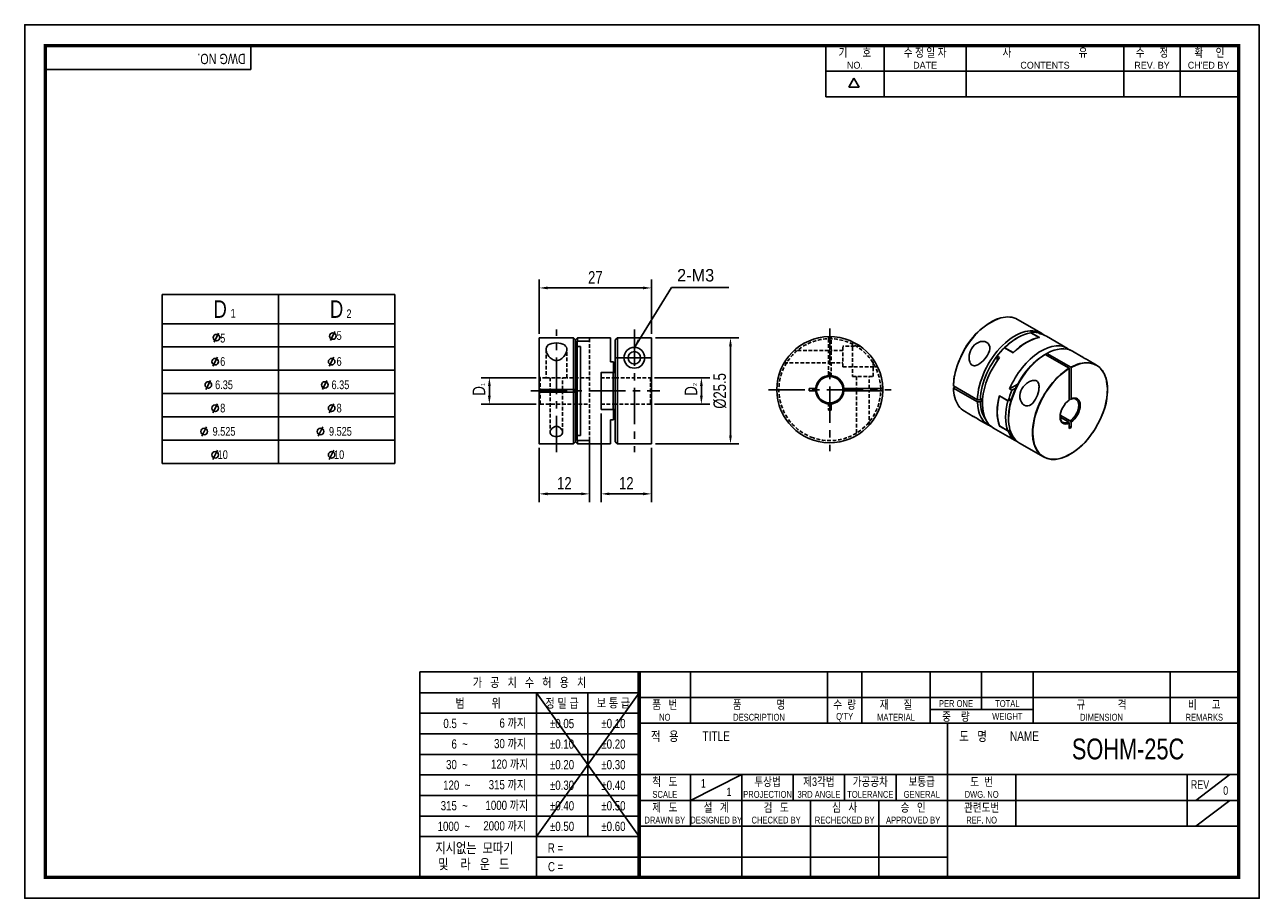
# Model space of a CAD drawing. Header units: millimetres. Extents: x 0 to 297, y 0 to 210.
import ezdxf
from ezdxf.enums import TextEntityAlignment as Align

# ---------------------------------------------------------------- set-up
doc = ezdxf.new("R2010")
doc.units = ezdxf.units.MM
doc.header["$LTSCALE"] = 7
for name, pattern in [('CENTER', [2, 1.25, -0.25, 0.25, -0.25]), ('CENTER2', [1.125, 0.75, -0.125, 0.125, -0.125]), ('DASHED', [0.75, 0.5, -0.25]), ('HIDDEN', [0.375, 0.25, -0.125]), ('HIDDEN2', [0.1875, 0.125, -0.0625]), ('PHANTOM2', [1.25, 0.625, -0.125, 0.125, -0.125, 0.125, -0.125])]:
    doc.linetypes.add(name, pattern=pattern)
doc.layers.get('0').update_dxf_attribs({"linetype": 'CONTINUOUS'})
doc.layers.get('Defpoints').update_dxf_attribs({"linetype": 'CONTINUOUS'})
for name, color, linetype in [('BM', 2, 'CONTINUOUS'), ('C', 1, 'CENTER2'), ('CT', 1, 'CENTER'), ('D', 7, 'CONTINUOUS'), ('DIM', 7, 'CONTINUOUS'), ('H', 3, 'HIDDEN'), ('HD', 4, 'DASHED'), ('P', 4, 'PHANTOM2')]:
    doc.layers.add(name, color=color, linetype=linetype)
doc.styles.get("Standard").update_dxf_attribs({"font": 'Gulim.ttf', "width": 0.8, "height": 3})
doc.dimstyles.new('LIM', dxfattribs={"dimtxt": 2, "dimasz": 2, "dimexe": 2, "dimexo": 1, "dimgap": 1, "dimtad": 1, "dimdec": 3, "dimzin": 9, "dimdsep": 46, "dimtxsty": 'Standard', "dimcen": 3, "dimclrd": 1, "dimclre": 1, "dimadec": 0, "dimazin": 0, "dimtfac": 1, "dimtdec": 3, "dimtmove": 0, "dimatfit": 3, "dimfxl": 0, "dimtolj": 1, "dimtzin": 0, "dimarcsym": 0})

# ---------------------------------------------------------------- blocks, each defined once
blk = doc.blocks.new('*D43')
at = {"layer": 'Defpoints', "color": 0}
for p in [(150.78, 146.72), (123.78, 134.67), (150.78, 134.67)]:
    blk.add_point(p, dxfattribs=at)
at = {"layer": 'DIM', "color": 1, "lineweight": -2}
for p, q in [((123.78, 135.67), (123.78, 148.72)), ((150.78, 135.67), (150.78, 148.72)), ((125.78, 146.72), (148.78, 146.72))]:
    blk.add_line(p, q, dxfattribs=at)
at = {"layer": 'DIM', "color": 1}
for points in [[(125.78, 147.05), (125.78, 146.39), (123.78, 146.72)], [(148.78, 147.05), (148.78, 146.39), (150.78, 146.72)]]:
    blk.add_solid(points, dxfattribs=at)
at = {"layer": 'DIM', "color": 0, "insert": (137.28, 149.26), "char_height": 3, "attachment_point": 5}
blk.add_mtext('\\A1;27', dxfattribs=at)
blk = doc.blocks.new('*D44')
at = {"layer": 'Defpoints', "color": 0}
for p in [(138.68, 117.52), (150.78, 109.27), (150.78, 97.22)]:
    blk.add_point(p, dxfattribs=at)
at = {"layer": 'DIM', "color": 1, "lineweight": -2}
for p, q in [((138.68, 116.52), (138.68, 95.22)), ((150.78, 108.27), (150.78, 95.22)), ((140.68, 97.22), (148.78, 97.22))]:
    blk.add_line(p, q, dxfattribs=at)
at = {"layer": 'DIM', "color": 1}
for points in [[(140.68, 97.56), (140.68, 96.89), (138.68, 97.22)], [(148.78, 97.56), (148.78, 96.89), (150.78, 97.22)]]:
    blk.add_solid(points, dxfattribs=at)
at = {"layer": 'DIM', "color": 0, "insert": (144.73, 99.77), "char_height": 3, "attachment_point": 5}
blk.add_mtext('\\A1;12', dxfattribs=at)
blk = doc.blocks.new('*D45')
at = {"layer": 'Defpoints', "color": 0}
for p in [(135.88, 110.03), (123.78, 109.27), (135.88, 97.22)]:
    blk.add_point(p, dxfattribs=at)
at = {"layer": 'DIM', "color": 1, "lineweight": -2}
for p, q in [((123.78, 108.27), (123.78, 95.22)), ((135.88, 109.03), (135.88, 95.22)), ((125.78, 97.22), (133.88, 97.22))]:
    blk.add_line(p, q, dxfattribs=at)
at = {"layer": 'DIM', "color": 1}
for points in [[(125.78, 97.56), (125.78, 96.89), (123.78, 97.22)], [(133.88, 97.56), (133.88, 96.89), (135.88, 97.22)]]:
    blk.add_solid(points, dxfattribs=at)
at = {"layer": 'DIM', "color": 0, "insert": (129.83, 99.77), "char_height": 3, "attachment_point": 5}
blk.add_mtext('\\A1;12', dxfattribs=at)
blk = doc.blocks.new('*D46')
at = {"layer": 'Defpoints', "color": 0}
for p in [(111.78, 125.15), (124.03, 125.15), (124.03, 118.81)]:
    blk.add_point(p, dxfattribs=at)
at = {"layer": 'DIM', "color": 1, "lineweight": -2}
for p, q in [((123.03, 125.15), (109.78, 125.15)), ((111.78, 120.81), (111.78, 123.15)), ((123.03, 118.81), (109.78, 118.81))]:
    blk.add_line(p, q, dxfattribs=at)
at = {"layer": 'DIM', "color": 1}
for points in [[(111.45, 123.15), (112.12, 123.15), (111.78, 125.15)], [(111.45, 120.81), (112.12, 120.81), (111.78, 118.81)]]:
    blk.add_solid(points, dxfattribs=at)
at = {"layer": 'DIM', "color": 0, "insert": (109.28, 121.98), "char_height": 3, "attachment_point": 5, "rotation": 90}
blk.add_mtext('\\A1;D', dxfattribs=at)
blk = doc.blocks.new('*D47')
at = {"layer": 'Defpoints', "color": 0}
for p in [(150.73, 134.72), (150.73, 109.22), (169.78, 109.22)]:
    blk.add_point(p, dxfattribs=at)
at = {"layer": 'DIM', "color": 1, "lineweight": -2}
for p, q in [((151.73, 134.72), (171.78, 134.72)), ((169.78, 132.72), (169.78, 111.22)), ((151.73, 109.22), (171.78, 109.22))]:
    blk.add_line(p, q, dxfattribs=at)
at = {"layer": 'DIM', "color": 1}
for points in [[(169.45, 132.72), (170.12, 132.72), (169.78, 134.72)], [(169.45, 111.22), (170.12, 111.22), (169.78, 109.22)]]:
    blk.add_solid(points, dxfattribs=at)
at = {"layer": 'DIM', "color": 0, "insert": (167.24, 121.97), "char_height": 3, "attachment_point": 5, "rotation": 90}
blk.add_mtext('\\A1;%%C25.5', dxfattribs=at)
blk = doc.blocks.new('*D48')
at = {"layer": 'Defpoints', "color": 0}
for p in [(150.53, 125.14), (150.53, 118.81), (162.78, 118.81)]:
    blk.add_point(p, dxfattribs=at)
at = {"layer": 'DIM', "color": 1, "lineweight": -2}
for p, q in [((151.53, 125.14), (164.78, 125.14)), ((162.78, 123.14), (162.78, 120.81)), ((151.53, 118.81), (164.78, 118.81))]:
    blk.add_line(p, q, dxfattribs=at)
at = {"layer": 'DIM', "color": 1}
for points in [[(162.45, 123.14), (163.12, 123.14), (162.78, 125.14)], [(162.45, 120.81), (163.12, 120.81), (162.78, 118.81)]]:
    blk.add_solid(points, dxfattribs=at)
at = {"layer": 'DIM', "color": 0, "insert": (160.28, 121.97), "char_height": 3, "attachment_point": 5, "rotation": 90}
blk.add_mtext('\\A1;D', dxfattribs=at)

msp = doc.modelspace()

# ---------------------------------------------------------------- linework, layer by layer
for p, q in [((54.437, 199.2323), (54.437, 205)), ((192.7139, 192.6407), (192.7139, 205)), ((206.7211, 192.6407), (206.7211, 205)), ((226.4959, 192.6407), (226.4959, 205)), ((264.3976, 192.6407), (264.3976, 205)), ((277.9928, 192.6407), (277.9928, 205)), ((54.437, 199.2323), (5, 199.2323)), ((192.7139, 198.8204), (291.588, 198.8204)), ((198.2565, 194.9765), (199.4924, 197.1172)), ((200.7283, 194.9765), (199.4924, 197.1172)), ((200.7283, 194.9765), (198.2565, 194.9765)), ((192.7139, 192.6407), (291.588, 192.6407)), ((33.0321, 145.131), (33.0321, 104.531)), ((33.0321, 145.131), (89.0321, 145.131)), ((89.0321, 145.131), (89.0321, 104.531)), ((46.6418, 135.8796), (45.5596, 133.6943)), ((74.6335, 136.2663), (73.5513, 134.081)), ((46.3615, 130.1022), (45.2793, 127.9169)), ((74.3615, 130.1022), (73.2793, 127.9169)), ((44.6967, 124.5022), (43.6145, 122.3169)), ((72.6967, 124.5022), (71.6145, 122.3169)), ((46.3615, 118.9022), (45.2793, 116.7169)), ((74.3615, 118.9022), (73.2793, 116.7169)), ((43.6984, 113.3022), (42.6162, 111.1169)), ((71.6984, 113.3022), (70.6162, 111.1169)), ((46.3615, 107.7022), (45.2793, 105.5169)), ((74.3615, 107.7022), (73.2793, 105.5169)), ((33.0321, 104.531), (89.0321, 104.531)), ((95.0758, 54.437), (95.0758, 5)), ((147.8086, 54.437), (95.0758, 54.437)), ((292, 54.437), (147.8086, 54.437)), ((147.8086, 54.437), (147.8086, 5)), ((160.1679, 54.437), (160.1679, 42.0778)), ((193.1259, 54.437), (193.1259, 42.0778)), ((201.3654, 54.437), (201.3654, 42.0778)), ((217.8444, 54.437), (217.8444, 42.0778)), ((230.2037, 54.437), (230.2037, 45.3736)), ((242.563, 54.437), (242.563, 42.0778)), ((275.521, 54.437), (275.521, 42.0778)), ((147.8086, 49.4295), (95.0758, 49.4295)), ((147.8086, 49.4295), (123.0901, 14.8235)), ((123.0901, 49.4295), (147.8086, 14.8235)), ((123.0901, 49.4295), (123.0901, 5)), ((135.4493, 49.4295), (135.4493, 14.8235)), ((147.8086, 48.2574), (292, 48.2574)), ((217.8444, 45.3736), (242.563, 45.3736)), ((147.8086, 44.4858), (95.0758, 44.4858)), ((147.8086, 42.0778), (292, 42.0778)), ((221.9642, 5), (221.9642, 42.0778)), ((147.8086, 39.5421), (95.0758, 39.5421)), ((147.8086, 34.5984), (95.0758, 34.5984)), ((147.8086, 29.7185), (292, 29.7185)), ((160.1679, 23.5389), (172.5271, 29.7185)), ((160.1679, 29.7185), (160.1679, 17.3593)), ((172.5271, 29.7185), (172.5271, 5)), ((184.8864, 29.7185), (184.8864, 23.5389)), ((197.2457, 29.7185), (197.2457, 23.5389)), ((209.6049, 29.7185), (209.6049, 23.5389)), ((238.4432, 29.7185), (238.4432, 17.3593)), ((279.6407, 29.7185), (279.6407, 17.3593)), ((281.7006, 23.5389), (289.9401, 29.7185)), ((147.8086, 29.6547), (95.0758, 29.6547)), ((147.8086, 24.711), (95.0758, 24.711)), ((147.8086, 23.5389), (221.9642, 23.5389)), ((189.0061, 23.5389), (189.0061, 5)), ((205.4852, 23.5389), (205.4852, 5)), ((221.9642, 23.5389), (292, 23.5389)), ((281.7006, 17.3593), (289.9401, 23.5389)), ((147.8086, 19.7673), (95.0758, 19.7673)), ((147.8086, 17.3593), (292, 17.3593)), ((147.8086, 14.8235), (95.0758, 14.8235)), ((147.8086, 9.8798), (123.0901, 9.8798)), ((147.8086, 9.8798), (221.9642, 9.8798))]:
    msp.add_line(p, q)
at = {"color": 4}
for p, q in [((61.0321, 145.131), (61.0321, 104.531)), ((33.0321, 138.131), (89.0321, 138.131))]:
    msp.add_line(p, q, dxfattribs=at)
at = {"color": 1}
for p, q in [((33.0321, 132.531), (89.0321, 132.531)), ((33.0321, 126.931), (89.0321, 126.931)), ((33.0321, 121.331), (89.0321, 121.331)), ((33.0321, 115.731), (89.0321, 115.731)), ((33.0321, 110.131), (89.0321, 110.131))]:
    msp.add_line(p, q, dxfattribs=at)
msp.add_lwpolyline([(297, 210), (0, 210), (0, 0), (297, 0)], close=True)
msp.add_lwpolyline([(292, 205, 0.8, 0.8, 0), (5, 205, 0.8, 0.8, 0), (5, 5, 0.8, 0.8, 0), (292, 5, 0.8, 0.8, 0)], format="xyseb", close=True)
at = {"const_width": 0.824}
msp.add_lwpolyline([(147.8086, 5), (147.8086, 54.437)], dxfattribs=at)
for centre in [(46.1232, 134.7756), (74.115, 135.1624), (45.8429, 128.9982), (73.8429, 128.9982), (44.1782, 123.3982), (72.1782, 123.3982), (45.8429, 117.7982), (73.8429, 117.7982), (43.1799, 112.1982), (71.1799, 112.1982), (45.8429, 106.5982), (73.8429, 106.5982)]:
    msp.add_circle(centre, 0.787)
at = {"layer": 'BM', "linetype": 'Continuous'}
for p, q in [((244.5798, 135.8302), (238.8169, 139.1575)), ((123.7827, 134.6747), (123.7827, 122.2747)), ((131.9827, 134.7247), (123.8327, 134.7247)), ((131.9827, 122.2747), (131.9827, 134.7247)), ((132.4827, 134.2247), (131.9827, 134.7247)), ((132.9827, 134.7247), (132.4827, 134.2247)), ((132.4827, 133.3878), (132.4827, 134.2247)), ((132.8827, 133.816), (132.4827, 133.3878)), ((132.8827, 133.9229), (132.8827, 132.6639)), ((132.8827, 133.9229), (135.8827, 133.9229)), ((135.8327, 134.7247), (132.9827, 134.7247)), ((132.9827, 133.935), (132.9827, 134.7247)), ((140.8827, 134.7247), (135.8827, 134.7247)), ((135.8827, 134.7247), (135.8827, 133.9229)), ((140.8827, 128.9247), (140.8827, 134.7247)), ((142.5827, 134.7212), (142.0827, 134.221)), ((142.0827, 126.4247), (142.0827, 134.221)), ((142.5827, 134.7212), (142.5827, 109.2247)), ((142.5827, 134.7212), (150.7327, 134.7212)), ((150.7827, 109.2747), (150.7827, 134.6711)), ((238.9119, 134.7905), (238.5583, 134.5864)), ((241.9878, 135.9934), (244.1091, 134.7686)), ((241.9878, 135.9934), (241.9878, 135.9417)), ((244.0507, 134.7856), (242.0354, 135.9491)), ((244.0634, 134.7835), (242.0447, 135.9491)), ((243.7556, 135.986), (244.3213, 135.6594)), ((250.873, 132.1968), (245.7819, 135.1362)), ((132.4827, 133.3878), (132.4827, 122.2747)), ((132.8827, 132.6639), (132.8827, 111.2854)), ((132.8827, 132.6639), (133.6827, 132.6639)), ((133.6827, 132.6639), (133.6827, 111.2854)), ((235.4829, 132.1333), (235.4117, 132.0864)), ((235.4117, 132.0687), (235.4117, 132.0864)), ((235.6946, 132.36), (237.8159, 131.1352)), ((235.7884, 132.3424), (237.8036, 131.1789)), ((245.488, 130.7459), (245.1344, 130.5417)), ((245.488, 130.7459), (251.2509, 127.4187)), ((245.5587, 130.7867), (245.9123, 130.9909)), ((245.5587, 130.7867), (245.5587, 130.7051)), ((245.9123, 130.9909), (251.6752, 127.6637)), ((254.2028, 130.2744), (252.0751, 131.5028)), ((141.6827, 128.9247), (140.8827, 128.9247)), ((141.6827, 126.4247), (141.6827, 128.9247)), ((233.9268, 130.3114), (234.4925, 129.9848)), ((233.9268, 130.3114), (233.9268, 129.1969)), ((257.838, 128.1756), (255.7079, 129.4054)), ((141.6827, 126.4247), (138.6827, 126.4247)), ((138.6827, 117.5247), (138.6827, 126.4247)), ((141.5827, 117.5574), (141.5827, 126.392)), ((141.6929, 126.4247), (142.0827, 126.4247)), ((142.0827, 117.5247), (142.0827, 126.4247)), ((251.2863, 127.3575), (251.2863, 119.7766)), ((251.7105, 120.0216), (251.7105, 127.6024)), ((123.7827, 122.2747), (123.8327, 122.2747)), ((123.7827, 122.2747), (123.7827, 121.6747)), ((131.9827, 122.2747), (123.8327, 122.2747)), ((131.9827, 122.2747), (132.4827, 122.2747)), ((132.4827, 121.6747), (132.4827, 122.2747)), ((190.262, 122.56), (188.7204, 122.56)), ((188.7204, 122.56), (188.7204, 121.96)), ((188.7204, 121.96), (190.262, 121.96)), ((190.262, 122.56), (190.5131, 122.56)), ((190.5131, 121.96), (190.262, 121.96)), ((196.8347, 122.56), (197.0857, 122.56)), ((197.0857, 121.96), (196.8347, 121.96)), ((206.3703, 122.56), (197.0857, 122.56)), ((197.0857, 121.96), (206.3703, 121.96)), ((206.3703, 122.56), (206.4203, 122.56)), ((206.4203, 121.96), (206.3703, 121.96)), ((229.1917, 119.8296), (223.4288, 123.1569)), ((223.8177, 122.9323), (223.4288, 122.7078)), ((229.1917, 119.3397), (223.4288, 122.667)), ((236.9396, 122.4658), (238.8797, 123.5859)), ((237.5053, 122.1392), (236.9396, 122.4658)), ((237.5053, 122.1392), (238.4169, 122.6655)), ((123.7827, 121.6747), (123.7827, 109.2747)), ((123.8327, 121.6747), (123.7827, 121.6747)), ((131.9827, 121.6747), (123.8327, 121.6747)), ((131.9827, 109.2247), (131.9827, 121.6747)), ((132.4827, 121.6747), (131.9827, 121.6747)), ((132.4827, 121.6747), (132.4827, 110.5615)), ((229.1917, 119.8296), (229.8989, 119.8297)), ((229.8989, 119.3398), (229.1917, 119.3397)), ((230.4539, 120.1501), (229.8989, 119.8297)), ((229.8989, 119.3398), (230.4137, 119.637)), ((236.6151, 119.584), (234.4937, 120.8087)), ((236.5358, 119.5932), (234.5205, 120.7567)), ((237.3923, 120.0327), (236.6151, 119.584)), ((236.6907, 119.6276), (237.2763, 119.6391)), ((251.5338, 119.9187), (251.2863, 120.0615)), ((251.7105, 120.0216), (251.5338, 119.9187)), ((141.6827, 117.5247), (138.6827, 117.5247)), ((141.6827, 115.0247), (141.6827, 117.5247)), ((142.0827, 117.5247), (141.6929, 117.5247)), ((142.0827, 117.5247), (142.0827, 109.7247)), ((226.0669, 117.0738), (228.1971, 115.8439)), ((249.1051, 116.1593), (251.5338, 114.7571)), ((141.6827, 115.0247), (140.8827, 115.0247)), ((140.8827, 115.0247), (140.8827, 109.2247)), ((229.7021, 114.975), (231.8298, 113.7466)), ((233.0319, 113.0526), (238.123, 110.1132)), ((234.4937, 113.5419), (234.5104, 113.5515)), ((236.6151, 112.3171), (234.4937, 113.5419)), ((234.5205, 113.5432), (236.5358, 112.3797)), ((234.5287, 113.5332), (236.5474, 112.3677)), ((236.6845, 115.6641), (236.6845, 115.2558)), ((251.1095, 114.5121), (249.0866, 115.6801)), ((251.2863, 114.2051), (251.1095, 114.5121)), ((251.2863, 114.2051), (251.2863, 112.9464)), ((251.2863, 113.4362), (251.7105, 113.1913)), ((251.2863, 112.9464), (251.7105, 113.1913)), ((251.5338, 114.7571), (251.7105, 114.4501)), ((251.7105, 113.1913), (251.7105, 114.4501)), ((132.4827, 109.7247), (132.4827, 110.5615)), ((132.4827, 110.5615), (132.8827, 110.1334)), ((132.8827, 111.2854), (132.8827, 110.0265)), ((132.8827, 111.2854), (133.6827, 111.2854)), ((132.8827, 110.0265), (135.8827, 110.0265)), ((132.9827, 109.2247), (132.9827, 110.0143)), ((135.8827, 110.0265), (135.8827, 109.2247)), ((237.1043, 112.3689), (236.592, 112.3589)), ((236.6151, 112.3171), (236.6907, 112.3608)), ((237.5053, 110.7899), (236.9396, 111.1165)), ((237.7641, 110.9393), (237.5053, 110.7899)), ((123.8327, 109.2247), (131.9827, 109.2247)), ((131.9827, 109.2247), (132.4827, 109.7247)), ((132.4827, 109.7247), (132.9827, 109.2247)), ((132.9827, 109.2247), (135.8327, 109.2247)), ((135.8827, 109.2247), (140.8827, 109.2247)), ((142.0827, 109.7247), (142.5827, 109.2247)), ((142.5827, 109.2247), (150.7327, 109.2247)), ((239.3251, 109.4192), (245.088, 106.0919))]:
    msp.add_line(p, q, dxfattribs=at)
at = {"layer": 'BM', "linetype": 'HIDDEN2'}
for p, q in [((132.4827, 133.3878), (132.9501, 133.8881)), ((132.9501, 133.8881), (132.8827, 133.816)), ((132.8827, 132.6639), (133.6827, 132.6639)), ((142.0827, 125.1355), (142.0827, 118.8139)), ((132.9501, 110.0612), (132.4827, 110.5615)), ((132.8827, 110.1334), (132.9501, 110.0612))]:
    msp.add_line(p, q, dxfattribs=at)
at = {"layer": 'BM', "linetype": 'Continuous'}
for radius in [2.5, 1.5]:
    msp.add_circle((146.6577, 129.9372), radius, dxfattribs=at)
for centre, radius, start, end in [((240.6766, 123.9552), 16.6487, 110.654422, 155.911038), ((123.8327, 134.6747), 0.05, 90, 180), ((135.8327, 134.6747), 0.05, 0, 90), ((150.7327, 134.6712), 0.05, 359.992016, 89.992057), ((193.6739, 122.26), 12.75, 1.34826, 358.65174), ((244.0384, 134.7402), 0.05, 29.15709, 60), ((241.7074, 122.4277), 18.2392, 152.850766, 156.635682), ((235.5615, 132.5686), 0.3204, 309.061752, 315.083383), ((240.1812, 122.8619), 16.6673, 155.925264, 159.925412), ((138.7327, 126.3747), 0.05, 90, 180), ((141.6136, 126.3938), 0.031, 86.916258, 183.235598), ((193.6739, 122.26), 3.425, 5.025048, 174.974952), ((193.6739, 122.26), 3.175, 5.421863, 174.578137), ((239.1174, 122.7017), 15.7098, 162.501789, 178.26242), ((251.2085, 127.3534), 0.0779, 2.988877, 57.001927), ((251.633, 127.5985), 0.0776, 2.881744, 57.109061), ((245.8779, 122.0565), 14.572, 334.069781, 11.061287), ((193.6739, 122.26), 3.425, 185.025048, 354.974952), ((193.6739, 122.26), 3.175, 174.578137, 185.421863), ((193.6739, 122.26), 3.175, 185.421863, 354.578137), ((193.6739, 122.26), 3.175, 354.578137, 5.421863), ((193.6739, 122.26), 12.75, 358.65174, 1.34826), ((232.8375, 122.802), 9.4241, 180.698774, 194.838438), ((245.7799, 117.1692), 11.837, 162.265997, 197.761396), ((234.5537, 120.7617), 0.05, 137.573379, 164.890865), ((138.7327, 117.5747), 0.05, 180, 270), ((141.6136, 117.5556), 0.031, 176.749259, 273.098884), ((234.5537, 113.5765), 0.05, 201.41972, 240), ((244.4006, 119.5443), 14.6047, 288.651598, 326.458072), ((242.1478, 122.1415), 17.941, 323.518931, 327.280597), ((123.8327, 109.2747), 0.05, 180, 270), ((135.8327, 109.2747), 0.05, 270, 0), ((150.7327, 109.2747), 0.05, 270, 0)]:
    msp.add_arc(centre, radius, start, end, dxfattribs=at)
at = {"layer": 'BM', "linetype": 'HIDDEN2'}
for centre, start, end in [((181.7604, 126.66), 90, 159.729257), ((205.5873, 126.66), 20.270743, 90), ((181.7604, 117.86), 200.270743, 270), ((205.5873, 117.86), 270, 339.729257)]:
    msp.add_arc(centre, 0.05, start, end, dxfattribs=at)
at = {"layer": 'BM', "linetype": 'Continuous'}
for centre, major_axis, ratio, start_param, end_param in [((232.4419, 128.1156), (6.375, 11.0418), 0.57735027, 0, 0.51772993), ((232.4419, 128.1156), (6.375, 11.0418), 0.57735027, 0.51772993, 2.33266291), ((238.2048, 124.7884), (6.375, 11.0418), 0.57735027, 6.18876417, 8.61584821), ((238.5583, 124.5843), (6.125, 10.6088), 0.57735027, 0.78539816, 1.1571684), ((238.9119, 124.3802), (6.375, 11.0418), 0.57735027, 0.43160695, 1.13918937), ((240.9272, 123.2167), (6.375, 11.0418), 0.57735027, 0.43160695, 1.13918937), ((240.9625, 123.1962), (6.375, 11.0418), 0.57735027, 0.42887344, 1.14192288), ((238.8412, 124.421), (6.375, 11.0418), 0.57735027, 0.20889211, 0.42887344), ((244.0384, 134.7402), (-0.025, -0.0433), 0.57735027, 3.14159265, 3.57319961), ((244.0384, 134.7402), (-0.0075, 0.0494), 0.7416195, 5.07113395, 5.7489583), ((239.4069, 124.0944), (-6.375, -11.0418), 0.57735027, 3.14159265, 3.35048477), ((238.5583, 124.5843), (6.125, 10.6088), 0.57735027, 1.1571684, 2.33170225), ((238.8412, 124.421), (6.375, 11.0418), 0.57735027, 1.14192288, 1.36190421), ((245.7001, 120.461), (-6.375, -11.0418), 0.57735027, 3.9505224, 6.28318531), ((244.498, 121.155), (-6.375, -11.0418), 0.57735027, 3.04717151, 4.92128109), ((237.8159, 131.1476), (0.025, 0.0433), 0.57735027, 1.13918937, 1.78768177), ((237.8159, 131.1476), (-0.0354, 0.0353), 0.34156577, 4.53667738, 5.37388156), ((245.7001, 120.461), (-6.375, -11.0418), 0.57735027, 3.14159265, 3.90345923), ((232.4065, 128.136), (6.35, 10.9985), 0.57735027, 1.85508396, 1.95123902), ((239.4069, 124.0944), (6.375, 11.0418), 0.57735027, 1.36190421, 3.14159265), ((245.3466, 120.6651), (-6.125, -10.6088), 0.57735027, 3.95148306, 5.12601691), ((251.463, 117.1338), (-6.375, -11.0418), 0.57735027, 3.66313875, 3.90345923), ((251.4984, 117.1133), (6.35, 10.9985), 0.57735027, -1.37337423, 0.76177392), ((251.463, 117.1338), (-6.375, -11.0418), 0.57735027, 2.61978273, 3.66313875), ((251.463, 117.1338), (-6.375, -11.0418), 0.57735027, 3.9505224, 5.76717895), ((251.4984, 117.1133), (6.35, 10.9985), 0.57735027, 0.83001189, 2.38699833), ((251.4984, 117.1133), (6.35, 10.9985), 0.57735027, 0.80902241, 0.83001189), ((232.4419, 128.1156), (6.375, 11.0418), 0.57735027, 2.37972607, 2.62074098), ((245.0637, 120.8284), (-6.375, -11.0418), 0.57735027, 4.92128109, 5.14126243), ((232.4419, 128.1156), (6.375, 11.0418), 0.57735027, 2.62074098, 3.14159265), ((238.2048, 124.7884), (6.375, 11.0418), 0.57735027, 2.37972607, 3.23601379), ((238.5583, 124.5843), (6.125, 10.6088), 0.57735027, 2.38068673, 2.90810388), ((242.9424, 122.0531), (-6.375, -11.0418), 0.57735027, 5.14126243, 5.85431186), ((242.9778, 122.0327), (-6.375, -11.0418), 0.57735027, 5.14399593, 5.85157835), ((234.5537, 120.7617), (0.0483, -0.013), 0.34156577, 3.1420803, 4.0508964), ((234.5537, 120.7617), (-0.025, -0.0433), 0.57735027, 4.49550354, 5.14399593), ((244.993, 120.8692), (-6.375, -11.0418), 0.57735027, 5.14399593, 5.85157835), ((245.3466, 120.6651), (-6.125, -10.6088), 0.57735027, 5.12601691, 5.49778714), ((251.4984, 117.1133), (1.7125, 2.9661), 0.57735027, 0.8731018, 3.83928718), ((251.3216, 117.2154), (-1.5875, -2.7496), 0.57735027, 0.88002752, 3.83236146), ((251.4984, 117.1133), (-1.7125, -2.9661), 0.57735027, 0.8731018, 3.83928718), ((234.5537, 113.5765), (0.0465, 0.0183), 0.7416195, 3.14199119, 3.67581966), ((234.5537, 113.5765), (0.025, 0.0433), 0.57735027, 2.7099857, 3.14159265), ((251.3216, 117.2154), (1.5875, 2.7496), 0.57735027, 2.394828, 3.83236146), ((251.4984, 117.1133), (6.35, 10.9985), 0.57735027, 4.62069657, 4.90981108), ((245.0637, 120.8284), (-6.375, -11.0418), 0.57735027, 5.85431186, 6.07429319), ((244.498, 121.155), (6.375, 11.0418), 0.57735027, 2.93270054, 3.23601379), ((251.4984, 117.1133), (6.35, 10.9985), 0.57735027, 2.38699833, 4.62069657), ((251.463, 117.1338), (-6.375, -11.0418), 0.57735027, 5.76717895, 6.79755662)]:
    msp.add_ellipse(centre, major_axis=major_axis, ratio=ratio, start_param=start_param, end_param=end_param, dxfattribs=at)
at = {"layer": 'BM', "linetype": 'HIDDEN2'}
for points, knots in [([(132.9501, 133.8881), (132.9558, 133.8942), (132.9614, 133.9006), (132.9663, 133.9068), (132.9699, 133.9112), (132.9732, 133.9157), (132.9758, 133.9198), (132.978, 133.9231), (132.9798, 133.9262), (132.981, 133.9289), (132.9821, 133.9314), (132.9827, 133.9335), (132.9827, 133.935)], [0, 0, 0, 0, 0.35615663, 0.35615663, 0.35615663, 0.60935859, 0.60935859, 0.60935859, 0.81125158, 0.81125158, 0.81125158, 1, 1, 1, 1]), ([(132.9779, 133.9231), (132.9774, 133.9223), (132.9769, 133.9215), (132.9764, 133.9206), (132.9737, 133.9164), (132.9703, 133.9118), (132.9666, 133.9072), (132.9616, 133.9008), (132.9559, 133.8943), (132.9501, 133.8881)], [0.32252309, 0.32252309, 0.32252309, 0.32252309, 0.373081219, 0.373081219, 0.373081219, 0.636945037, 0.636945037, 0.636945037, 1, 1, 1, 1]), ([(132.9501, 110.0612), (132.9558, 110.0552), (132.9614, 110.0488), (132.9663, 110.0426), (132.9699, 110.0381), (132.9732, 110.0337), (132.9758, 110.0296), (132.9766, 110.0284), (132.9773, 110.0274), (132.9779, 110.0263)], [0, 0, 0, 0, 0.356156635, 0.356156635, 0.356156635, 0.609358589, 0.609358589, 0.609358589, 0.678142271, 0.678142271, 0.678142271, 0.678142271]), ([(132.9827, 110.0143), (132.9827, 110.0159), (132.9821, 110.018), (132.981, 110.0204), (132.9799, 110.0228), (132.9783, 110.0257), (132.9764, 110.0287), (132.9737, 110.033), (132.9703, 110.0376), (132.9666, 110.0422), (132.9616, 110.0485), (132.9559, 110.055), (132.9501, 110.0612)], [0, 0, 0, 0, 0.18581186, 0.18581186, 0.18581186, 0.37308122, 0.37308122, 0.37308122, 0.63694504, 0.63694504, 0.63694504, 1, 1, 1, 1])]:
    msp.add_open_spline(points, degree=3, knots=knots, dxfattribs=at)
at = {"layer": 'BM', "linetype": 'Continuous'}
for points, knots in [([(132.9827, 133.935), (132.9827, 133.9335), (132.9821, 133.9314), (132.981, 133.929), (132.9802, 133.9272), (132.9791, 133.9252), (132.9779, 133.9231)], [0, 0, 0, 0, 0.185811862, 0.185811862, 0.185811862, 0.32252309, 0.32252309, 0.32252309, 0.32252309]), ([(227.9252, 128.1304), (227.6516, 128.2884), (227.4598, 128.5833), (227.23, 129.2559), (227.1878, 129.6213), (227.2049, 130.7289), (227.4085, 131.473), (228.1583, 132.7747), (228.7372, 133.3456), (230.1166, 133.9418), (230.9113, 133.9412), (231.9932, 133.3255), (232.2498, 132.7263), (232.1115, 131.4173), (231.7605, 130.7175), (230.8678, 129.4831), (230.3208, 128.925), (229.4557, 128.3183), (229.1514, 128.1492), (228.5252, 127.9717), (228.1989, 127.9725), (227.9252, 128.1304)], [0, 0, 0, 0, 0.0625, 0.0625, 0.125, 0.125, 0.25, 0.25, 0.375, 0.375, 0.5, 0.5, 0.625, 0.625, 0.75, 0.75, 0.875, 0.875, 0.9375, 0.9375, 1, 1, 1, 1]), ([(242.045, 135.9489), (242.0444, 135.9492), (242.0436, 135.9494), (242.0424, 135.9495), (242.0407, 135.9497), (242.0384, 135.9495), (242.0354, 135.9491)], [0.684149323, 0.684149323, 0.684149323, 0.684149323, 0.811251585, 0.811251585, 0.811251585, 1, 1, 1, 1]), ([(127.9077, 129.2616), (127.5207, 129.2616), (127.1577, 129.3954), (126.5507, 129.7745), (126.3077, 130.009), (125.7015, 130.7472), (125.4651, 131.2782), (125.3678, 132.2449), (125.5263, 132.6933), (126.3973, 133.319), (127.1344, 133.4935), (128.657, 133.497), (129.401, 133.3257), (130.2834, 132.7028), (130.4465, 132.2569), (130.353, 131.2829), (130.1107, 130.7438), (129.5114, 130.0132), (129.2665, 129.7763), (128.6626, 129.3978), (128.2947, 129.2616), (127.9077, 129.2616)], [0, 0, 0, 0, 0.0625, 0.0625, 0.125, 0.125, 0.25, 0.25, 0.375, 0.375, 0.5, 0.5, 0.625, 0.625, 0.75, 0.75, 0.875, 0.875, 0.9375, 0.9375, 1, 1, 1, 1]), ([(254.2013, 130.2752), (254.1997, 130.276), (254.3155, 130.1902), (254.933, 129.8338), (255.3558, 129.6084), (255.7092, 129.4047)], [0.380528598, 0.380528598, 0.380528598, 0.380528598, 0.5, 0.5, 0.619016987, 0.619016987, 0.619016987, 0.619016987]), ([(223.4288, 122.667), (223.426, 122.6685), (223.4236, 122.6703), (223.4216, 122.6722), (223.4187, 122.6749), (223.4165, 122.678), (223.4153, 122.6811), (223.4141, 122.6843), (223.4138, 122.6876), (223.4145, 122.6908), (223.4151, 122.694), (223.4168, 122.6972), (223.4193, 122.7001), (223.4217, 122.7029), (223.4249, 122.7056), (223.4288, 122.7078)], [0, 0, 0, 0, 0.14696606, 0.14696606, 0.14696606, 0.36160784, 0.36160784, 0.36160784, 0.57627413, 0.57627413, 0.57627413, 0.79099308, 0.79099308, 0.79099308, 1, 1, 1, 1]), ([(223.4141, 123.1781), (223.4141, 123.1777), (223.4141, 123.1774), (223.4141, 123.1771), (223.4142, 123.1738), (223.4152, 123.1706), (223.417, 123.1675), (223.4189, 123.1645), (223.4218, 123.1616), (223.4253, 123.1591), (223.4264, 123.1583), (223.4275, 123.1576), (223.4288, 123.1569)], [0.482599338, 0.482599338, 0.482599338, 0.482599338, 0.504396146, 0.504396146, 0.504396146, 0.719268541, 0.719268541, 0.719268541, 0.934081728, 0.934081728, 0.934081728, 1, 1, 1, 1]), ([(243.429, 124.3651), (243.7026, 124.2071), (243.8647, 123.9294), (244.0258, 123.2964), (244.0319, 122.9519), (243.9385, 121.8883), (243.7301, 121.147), (243.1154, 119.7673), (242.6863, 119.11), (241.6279, 118.3284), (240.9834, 118.2422), (239.9043, 118.8565), (239.4993, 119.5413), (239.3158, 121.0361), (239.5158, 121.8231), (240.2706, 123.137), (240.8231, 123.6919), (241.7635, 124.2552), (242.1042, 124.4033), (242.7988, 124.5413), (243.1554, 124.5231), (243.429, 124.3651)], [0, 0, 0, 0, 0.0625, 0.0625, 0.125, 0.125, 0.25, 0.25, 0.375, 0.375, 0.5, 0.5, 0.625, 0.625, 0.75, 0.75, 0.875, 0.875, 0.9375, 0.9375, 1, 1, 1, 1]), ([(236.5358, 119.5932), (236.5368, 119.5971), (236.5387, 119.601), (236.5412, 119.6043), (236.5437, 119.6077), (236.5469, 119.6108), (236.5504, 119.6133), (236.5526, 119.6149), (236.555, 119.6164), (236.5574, 119.6176)], [0, 0, 0, 0, 0.185811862, 0.185811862, 0.185811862, 0.373081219, 0.373081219, 0.373081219, 0.491597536, 0.491597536, 0.491597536, 0.491597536]), ([(229.7026, 114.9747), (229.3469, 115.1803), (228.9405, 115.4338), (228.3239, 115.7897), (228.1922, 115.847), (228.1931, 115.8462)], [0.380528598, 0.380528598, 0.380528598, 0.380528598, 0.5, 0.5, 0.619016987, 0.619016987, 0.619016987, 0.619016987]), ([(127.9077, 110.9838), (128.3647, 110.9838), (128.7908, 111.1105), (129.3163, 111.5186), (129.4224, 111.7892), (129.3897, 112.357), (129.2583, 112.6569), (128.7597, 113.192), (128.364, 113.4297), (127.4493, 113.4289), (127.0524, 113.1892), (126.5574, 112.6567), (126.4249, 112.3562), (126.3934, 111.7851), (126.5005, 111.5177), (127.022, 111.1122), (127.4507, 110.9838), (127.9077, 110.9838)], [0, 0, 0, 0, 0.125, 0.125, 0.25, 0.25, 0.375, 0.375, 0.5, 0.5, 0.625, 0.625, 0.75, 0.75, 0.875, 0.875, 1, 1, 1, 1]), ([(132.9779, 110.0263), (132.9791, 110.0242), (132.9802, 110.0223), (132.981, 110.0205), (132.9821, 110.018), (132.9827, 110.0159), (132.9827, 110.0143)], [0.678142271, 0.678142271, 0.678142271, 0.678142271, 0.811251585, 0.811251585, 0.811251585, 1, 1, 1, 1]), ([(236.592, 112.3589), (236.5837, 112.3587), (236.5752, 112.3593), (236.5673, 112.3608), (236.5617, 112.3619), (236.5562, 112.3635), (236.5514, 112.3657), (236.5476, 112.3674), (236.5441, 112.3695), (236.5413, 112.372), (236.5388, 112.3743), (236.5369, 112.3769), (236.5358, 112.3797)], [0, 0, 0, 0, 0.35615663, 0.35615663, 0.35615663, 0.60935859, 0.60935859, 0.60935859, 0.81125158, 0.81125158, 0.81125158, 1, 1, 1, 1])]:
    msp.add_open_spline(points, degree=3, knots=knots, dxfattribs=at)
at = {"layer": 'C'}
msp.add_line((147.8086, 49.4295), (147.8086, 49.3961), dxfattribs=at)
at = {"layer": 'CT'}
for p, q in [((127.9077, 107.2247), (127.9077, 136.7247)), ((146.6577, 136.7212), (146.6577, 107.2247)), ((193.6739, 137.01), (193.6739, 107.51)), ((142.1577, 129.9372), (151.1577, 129.9372)), ((121.7827, 121.9747), (152.7827, 121.9747)), ((178.9239, 122.26), (208.4239, 122.26))]:
    msp.add_line(p, q, dxfattribs=at)
at = {"layer": 'H'}
msp.add_line((147.8086, 49.3128), (147.8086, 49.2711), dxfattribs=at)
at = {"layer": 'HD', "linetype": 'HIDDEN2'}
for p, q in [((135.8827, 110.0265), (135.8827, 133.9229)), ((193.3739, 134.5063), (193.3739, 135.0065)), ((193.3739, 134.5063), (193.3739, 126.71)), ((193.9739, 135.0065), (193.9739, 134.5063)), ((193.9739, 126.71), (193.9739, 134.5063)), ((199.1364, 133.7776), (199.1364, 125.435)), ((125.4077, 131.9294), (125.4077, 125.1497)), ((130.4077, 125.1497), (130.4077, 131.931)), ((193.3739, 131.7225), (185.1277, 131.7225)), ((196.8489, 131.7225), (193.9739, 131.7225)), ((200.9607, 132.7225), (196.8489, 132.7225)), ((196.8489, 127.7225), (196.8489, 132.7225)), ((182.683, 128.7225), (193.3739, 128.7225)), ((193.9739, 128.7225), (196.8489, 128.7225)), ((196.8489, 127.7225), (205.1915, 127.7225)), ((204.1364, 125.435), (204.1364, 129.5469)), ((124.0327, 125.1497), (123.7827, 125.3997)), ((124.0327, 125.1497), (124.0327, 122.2747)), ((125.4077, 125.1497), (124.0327, 125.1497)), ((125.4077, 125.1497), (130.4077, 125.1497)), ((126.4077, 125.1497), (126.4077, 122.2747)), ((129.4077, 122.2747), (129.4077, 125.1497)), ((135.8827, 125.1497), (130.4077, 125.1497)), ((142.0827, 125.1497), (138.6827, 125.1497)), ((142.0827, 125.1355), (150.5327, 125.1355)), ((150.5327, 125.1355), (150.7827, 125.3865)), ((150.5327, 125.1355), (150.5327, 118.8139)), ((193.3739, 126.71), (193.3739, 125.4208)), ((193.9739, 125.4208), (193.9739, 126.71)), ((199.1364, 125.435), (204.1364, 125.435)), ((200.1364, 125.435), (200.1364, 122.56)), ((203.1364, 122.56), (203.1364, 125.435)), ((131.9827, 121.6747), (131.9827, 122.2747)), ((200.1364, 121.96), (200.1364, 111.2692)), ((203.1364, 113.7138), (203.1364, 121.96)), ((124.0327, 118.7997), (124.0327, 121.6747)), ((126.4077, 121.6747), (126.4077, 112.0173)), ((129.4077, 112.0179), (129.4077, 121.6747)), ((150.5327, 118.8139), (142.0827, 118.8139)), ((150.7827, 118.5629), (150.5327, 118.8139)), ((193.3739, 119.0992), (193.3739, 117.81)), ((193.9739, 117.81), (193.9739, 119.0992)), ((123.7827, 118.5497), (124.0327, 118.7997)), ((124.0327, 118.7997), (135.8827, 118.7997)), ((138.6827, 118.7997), (142.0827, 118.7997)), ((193.3739, 117.81), (193.3739, 117.3065)), ((193.3739, 117.3065), (193.9739, 117.3065)), ((193.9739, 117.3065), (193.9739, 117.81))]:
    msp.add_line(p, q, dxfattribs=at)
for radius, start, end in [(12.25, 111.300866, 248.699134), (12.25, 68.699134, 111.300866), (12.25, 1.403302, 68.699134), (3.425, 174.974952, 185.025048), (3.425, 354.974952, 5.025048), (12.25, 291.300866, 358.596698), (12.25, 358.596698, 1.403302), (12.25, 248.699134, 291.300866)]:
    msp.add_arc((193.6739, 122.26), radius, start, end, dxfattribs=at)
at = {"layer": 'P'}
msp.add_line((147.8086, 49.221), (147.8086, 49.1627), dxfattribs=at)

# ---------------------------------------------------------------- texts
for s, insert, char_height, width, attachment_point in [('D', (47.0321, 141.631), 4.2, 28, 5), ('D', (75.0321, 141.631), 4.2, 28, 5), ('1', (49.528, 141.6559), 2.1, 6.3, 1), ('2', (77.3983, 141.5755), 2.1, 3.36, 1), ('  5', (47.0321, 134.631), 2.1, 28, 5), ('  5', (75.0424, 135.2632), 2.1, 28, 5), ('  6', (47.0321, 129.031), 2.1, 28, 5), ('  6', (75.0321, 129.031), 2.1, 28, 5), ('   6.35', (47.0321, 123.431), 2.1, 28, 5), ('   6.35', (75.0321, 123.431), 2.1, 28, 5), ('  8', (47.0321, 117.831), 2.1, 28, 5), ('  8', (75.0321, 117.831), 2.1, 28, 5), ('   9.525', (47.0321, 112.231), 2.1, 28, 5), ('   9.525', (75.0321, 112.231), 2.1, 28, 5), ('  10', (47.0321, 106.631), 2.1, 28, 5), ('  10', (75.0321, 106.631), 2.1, 28, 5)]:
    msp.add_mtext(s, dxfattribs=dict(insert=insert, char_height=char_height, width=width, attachment_point=attachment_point))
at = {"layer": 'D', "width": 0.8}
for s, height, p in [('확     인', 2.05988, (284.9964, 203.3521)), ('기      호', 2.05988, (199.7175, 203.3521)), ('수 정 일 자', 2.05988, (216.6085, 203.3521)), ('사                           유', 2.059877, (245.4468, 203.3521)), ('수      정', 2.05988, (271.1952, 203.3521)), ('가   공   치   수   허   용   치', 2.224667, (121.4422, 51.9333)), ('범          위', 2.224667, (109.0829, 46.9576)), ('정 밀 급', 2.22467, (129.2697, 46.9576)), ('보 통 급', 2.22467, (141.629, 46.9576)), ('품   번', 2.05988, (153.9882, 46.6095)), ('품              명', 2.059877, (176.6469, 46.6095)), ('수  량', 2.05988, (197.2457, 46.6095)), ('재      질', 2.05988, (209.6049, 46.6095)), ('PER ONE', 1.6479, (224.0241, 46.8155)), ('TOTAL', 1.6479, (236.3833, 46.8155)), ('규             격', 2.059877, (259.042, 46.6095)), ('비      고', 2.05988, (283.7605, 46.6095)), ('NO', 1.6479, (153.9882, 43.5197)), ('DESCRIPTION', 1.647902, (176.6469, 43.5197)), ("Q'TY", 1.6479, (197.2457, 43.5197)), ('MATERIAL', 1.6479, (209.6049, 43.5197)), ('중    량', 2.05988, (224.0241, 43.7257)), ('WEIGHT', 1.6479, (236.3833, 43.7257)), ('DIMENSION', 1.6479, (259.042, 43.5197)), ('REMARKS', 1.6479, (283.7605, 43.5197)), ('%%p0.05', 2.22467, (129.2697, 42.0139)), ('%%p0.10', 2.22467, (141.629, 42.0139)), ('%%p0.10', 2.22467, (129.2697, 37.0702)), ('%%p0.20', 2.22467, (141.629, 37.0702)), ('적   용', 2.30706, (153.9882, 38.988)), ('TITLE', 2.30706, (166.3475, 38.988)), ('도   명', 2.30706, (228.1438, 38.988)), ('NAME', 2.30706, (240.5031, 38.988)), ('SOHM-25C', 5, (265.4275, 35.8982)), ('%%p0.20', 2.22467, (129.2697, 32.1265)), ('%%p0.30', 2.22467, (141.629, 32.1265)), ('%%p0.30', 2.22467, (129.2697, 27.1828)), ('%%p0.40', 2.22467, (141.629, 27.1828)), ('척   도', 2.05988, (153.9882, 28.0706)), ('1', 2.0599, (163.2577, 27.6586)), ('1', 2.0599, (169.4373, 25.5988)), ('투상법', 2.05988, (178.7068, 28.0706)), ('제3각법', 2.05988, (191.066, 28.0706)), ('가공공차', 2.05988, (203.4253, 28.0706)), ('보통급', 2.05988, (215.7845, 28.0706)), ('도  번', 2.05988, (230.2037, 28.0706)), ('REV', 2.05988, (282.7306, 27.3497)), ('0', 2.0599, (288.9102, 25.9078)), ('%%p0.40', 2.22467, (129.2697, 22.2391)), ('%%p0.50', 2.22467, (141.629, 22.2391)), ('SCALE', 1.6479, (153.9882, 24.9808)), ('PROJECTION', 1.6479, (178.7068, 24.9808)), ('3RD ANGLE', 1.6479, (191.066, 24.9808)), ('TOLERANCE', 1.6479, (203.4253, 24.9808)), ('GENERAL', 1.6479, (215.7845, 24.9808)), ('DWG. NO', 1.6479, (230.2037, 24.9808)), ('제   도', 2.05988, (153.9882, 21.891)), ('설   계', 2.05988, (166.3475, 21.891)), ('검   도', 2.05988, (180.7666, 21.891)), ('심   사', 2.05988, (197.2457, 21.891)), ('승   인', 2.05988, (213.7247, 21.891)), ('관련도번', 2.05988, (230.2037, 21.891)), ('%%p0.50', 2.22467, (129.2697, 17.2954)), ('%%p0.60', 2.22467, (141.629, 17.2954)), ('REF. NO', 1.6479, (230.2037, 18.8012))]:
    msp.add_text(s, height=height, dxfattribs=at).set_placement(p, align=Align.MIDDLE)
msp.add_text('DWG NO.', height=2.47185, rotation=180, dxfattribs=at).set_placement((53.1681, 203.0007))
at = {"layer": 'D'}
for s, p in [('NO.', (199.7175, 200.2623)), ('DATE', (216.6085, 200.2623)), ('CONTENTS', (245.4468, 200.2623)), ('REV. BY', (271.1952, 200.2623)), ("CH'ED BY", (284.7904, 200.2623))]:
    msp.add_text(s, height=1.6479, dxfattribs=at).set_placement(p, align=Align.MIDDLE)
at = {"layer": 'D', "width": 0.8}
for s, height, p in [('DRAWN BY', 1.6479, (153.9882, 17.9772)), ('DESIGNED BY', 1.647902, (166.3475, 17.9772)), ('CHECKED BY', 1.6479, (180.7666, 17.9772)), ('RECHECKED BY', 1.647902, (197.2457, 17.9772)), ('APPROVED BY', 1.647902, (213.7247, 17.9772))]:
    msp.add_text(s, height=height, dxfattribs=at).set_placement(p, align=Align.CENTER)
at = {"layer": 'D', "linetype": 'ByBlock', "width": 0.8}
for s, height, p in [('지시없는  모따기', 2.47185, (98.783, 10.8675)), ('및    라   운   드', 2.471852, (99.4623, 6.9968))]:
    msp.add_text(s, height=height, dxfattribs=at).set_placement(p)
at = {"layer": 'D', "width": 0.8}
for s, p in [('R = ', (125.8389, 10.9999)), ('C = ', (125.878, 6.4776))]:
    msp.add_text(s, height=2.22467, dxfattribs=at).set_placement(p)
at = {"layer": 'D', "char_height": 2.22467, "attachment_point": 6}
for s, insert, width in [('0.5  ~', (106.6111, 42.0139), 8.231062), ('6 까지', (120.6182, 42.0139), 9.803532), ('30 까지', (120.6182, 37.0702), 9.803491), ('6  ~', (106.6111, 37.0702), 8.231022), ('30  ~', (106.6111, 32.1265), 8.231022), ('120 까지', (121.1758, 32.1265), 12.652424), ('120  ~', (107.1976, 27.1828), 8.937991), ('315 까지', (120.6182, 27.1828), 12.097781), ('1000 까지', (121.1426, 22.2391), 13.382285), ('315  ~', (106.6111, 22.2391), 9.885083), ('1000  ~', (107.1704, 17.2954), 14.528725), ('2000 까지', (120.6182, 17.2954), 12.974319)]:
    msp.add_mtext(s, dxfattribs=dict(at, insert=insert, width=width))
at = {"layer": 'DIM'}
msp.add_text('2-M3', height=3, dxfattribs=at).set_placement((156.9367, 148.2752))
at = {"layer": 'DIM', "char_height": 1, "attachment_point": 1, "rotation": 90}
for s, insert, width in [('1', (109.7628, 123.1322), 9.1), ('2', (160.7639, 123.133), 9.3)]:
    msp.add_mtext(s, dxfattribs=dict(at, insert=insert, width=width))

# ---------------------------------------------------------------- dimensions: what is measured, and where the dimension line sits
at = {"layer": 'DIM'}
dim = msp.add_linear_dim(base=(150.7827, 146.7212), p1=(123.7827, 134.6747), p2=(150.7827, 134.6711), dimstyle='LIM', dxfattribs=at)
dim.commit()
dim.dimension.update_dxf_attribs({"geometry": '*D43', "text_midpoint": (137.2827, 149.2611)})
for base, p1, p2, text, picture, middle in [((169.7827, 109.2247), (150.7327, 134.7212), (150.7327, 109.2247), '%%C25.5', '*D47', (167.2447, 121.9729)), ((111.7827, 125.1497), (124.0327, 118.8139), (124.0327, 125.1497), 'D', '*D46', (109.2807, 121.9818)), ((162.7827, 118.8139), (150.5327, 125.1355), (150.5327, 118.8139), 'D', '*D48', (160.2807, 121.9747))]:
    dim = msp.add_linear_dim(base=base, p1=p1, p2=p2, angle=90, text=text, dimstyle='LIM', dxfattribs=at)
    dim.commit()
    dim.dimension.update_dxf_attribs({"geometry": picture, "text_midpoint": middle})
for base, p1, p2, picture, middle in [((150.7827, 97.2247), (138.6827, 117.5247), (150.7827, 109.2747), '*D44', (144.7327, 99.7666)), ((135.8827, 97.2247), (123.7827, 109.2747), (135.8827, 110.0265), '*D45', (129.8327, 99.7666))]:
    dim = msp.add_linear_dim(base=base, p1=p1, p2=p2, text='12', dimstyle='LIM', dxfattribs=at)
    dim.commit()
    dim.dimension.update_dxf_attribs({"geometry": picture, "text_midpoint": middle})

# ---------------------------------------------------------------- leaders
msp.add_leader([(146.6577, 132.4372), (155.5772, 146.8591), (169.3666, 146.8591)], dimstyle='LIM', override={"dimgap": 1, "dimtad": 0}, dxfattribs=at)

doc.saveas('drawing.dxf')
